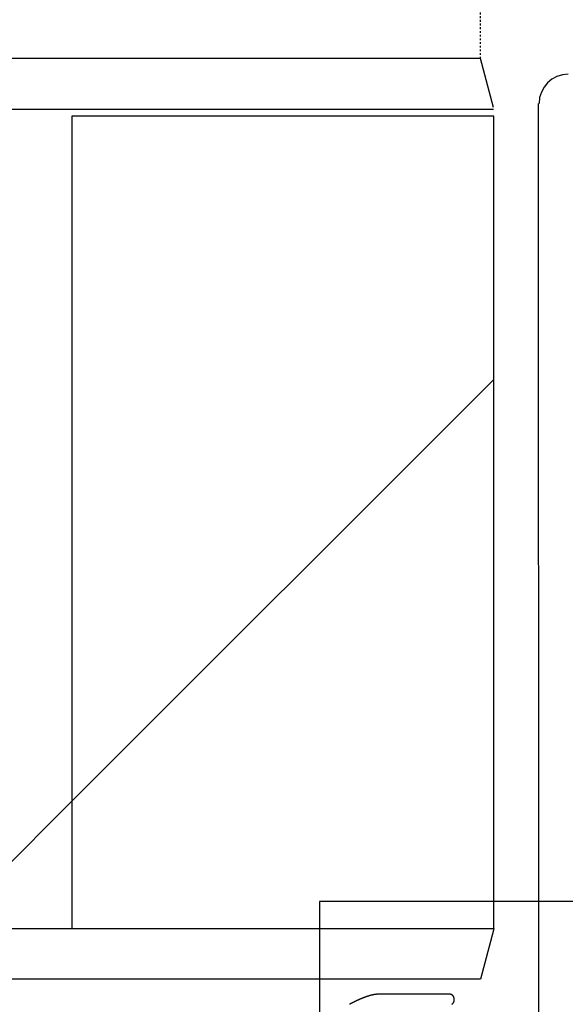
# Model space of a CAD drawing. Header units: millimetres. Extents: x -4577 to 1032787, y -66234 to 201209.
# Tile 160 of 256: x 4352 to 4382, y -8935 to -8882. Entities that reach past the tile are written whole.
import ezdxf

# ---------------------------------------------------------------- set-up
doc = ezdxf.new("R2010")
doc.units = ezdxf.units.MM
doc.linetypes.add('510_5_2OG_ELT_1004$0$11-07-22_DS_2OG$0$AUSGEZOGEN', pattern=[0])
doc.linetypes.add('510_5_2OG_ELT_1004$0$11-07-22_DS_2OG$0$VERDECKT2_S15', pattern=[0.025, 0, -0.025])
doc.layers.add('510_5_2OG_ELT_1004$0$11-07-22_DS_2OG$0$EBENE_1', color=8, linetype='510_5_2OG_ELT_1004$0$11-07-22_DS_2OG$0$AUSGEZOGEN')
doc.layers.add('510_5_2OG_ELT_1004$0$11-07-22_DS_2OG$0$STANDARD', color=8, linetype='510_5_2OG_ELT_1004$0$11-07-22_DS_2OG$0$AUSGEZOGEN')
pattern_1 = [(45, (1895.8, -66891.69), (-70.71068, 70.71068), []), (45, (1860.44, -66856.34), (-70.71068, 70.71068), [])]

# ---------------------------------------------------------------- blocks, each defined once
blk = doc.blocks.new('510_5_2OG_ELT_1004')
at = {"layer": '510_5_2OG_ELT_1004$0$11-07-22_DS_2OG$0$STANDARD', "linetype": 'Continuous'}
h = blk.add_hatch(dxfattribs=at)
h.set_pattern_fill('SCHRAFFUR_8', color=256, scale=1000, style=0, pattern_type=2)
h.set_pattern_definition(pattern_1)
h.paths.add_polyline_path([(4355.293, -8887.051), (3762.402, -8887.051), (3762.402, -8931.179), (4355.293, -8931.179)], flags=0)
h = blk.add_hatch(dxfattribs=at)
h.set_pattern_fill('SCHRAFFUR_8', color=256, scale=1000, style=0, pattern_type=2)
h.set_pattern_definition(pattern_1)
h.paths.add_polyline_path([(4355.293, -8887.051), (4378.199, -8887.051), (4378.199, -8931.179), (4355.293, -8931.179)], flags=0)
h = blk.add_hatch(dxfattribs=at)
h.set_pattern_fill('SCHRAFFUR_8', color=256, scale=1000, style=0, pattern_type=2)
h.set_pattern_definition(pattern_1)
h.paths.add_polyline_path([(4377.472, -8933.928), (4327.124, -8933.928), (4327.124, -8932.875), (4326.199, -8932.875), (4326.199, -8931.475), (4327.124, -8931.475), (4327.124, -8931.179), (4355.293, -8931.179), (4378.199, -8931.185)], flags=0)
at = {"layer": '510_5_2OG_ELT_1004$0$11-07-22_DS_2OG$0$EBENE_1'}
blk.add_line((4380.636, -8946.567), (4380.622, -8886.363), dxfattribs=at)
blk.add_lwpolyline([(4375.913, -8935.298), (4375.915, -8935.297), (4375.917, -8935.297), (4375.918, -8935.296), (4375.92, -8935.295), (4375.921, -8935.294), (4375.922, -8935.293), (4375.924, -8935.292), (4375.925, -8935.292), (4375.926, -8935.291), (4375.928, -8935.29), (4375.929, -8935.289), (4375.93, -8935.289), (4375.931, -8935.288), (4375.933, -8935.287), (4375.934, -8935.286), (4375.935, -8935.286), (4375.936, -8935.285), (4375.937, -8935.284), (4375.938, -8935.284), (4375.939, -8935.283), (4375.94, -8935.282), (4375.941, -8935.282), (4375.942, -8935.281), (4375.944, -8935.28), (4375.945, -8935.279), (4375.946, -8935.278), (4375.947, -8935.278), (4375.948, -8935.277), (4375.949, -8935.276), (4375.95, -8935.275), (4375.951, -8935.274), (4375.952, -8935.273), (4375.953, -8935.272), (4375.954, -8935.271), (4375.955, -8935.27), (4375.956, -8935.269), (4375.957, -8935.269), (4375.958, -8935.268), (4375.959, -8935.267), (4375.96, -8935.266), (4375.961, -8935.264), (4375.962, -8935.263), (4375.964, -8935.262), (4375.965, -8935.261), (4375.968, -8935.258), (4375.969, -8935.257), (4375.971, -8935.255), (4375.971, -8935.254), (4375.972, -8935.253), (4375.973, -8935.252), (4375.974, -8935.251), (4375.975, -8935.25), (4375.976, -8935.249), (4375.977, -8935.248), (4375.978, -8935.247), (4375.979, -8935.246), (4375.981, -8935.244), (4375.982, -8935.243), (4375.983, -8935.242), (4375.984, -8935.24), (4375.985, -8935.239), (4375.986, -8935.237), (4375.988, -8935.236), (4375.989, -8935.234), (4375.99, -8935.233), (4375.991, -8935.231), (4375.992, -8935.23), (4375.993, -8935.228), (4375.994, -8935.227), (4375.995, -8935.226), (4375.996, -8935.224), (4375.997, -8935.223), (4375.997, -8935.222), (4375.998, -8935.221), (4375.999, -8935.219), (4375.999, -8935.218), (4376, -8935.217), (4376.001, -8935.215), (4376.002, -8935.214), (4376.004, -8935.211), (4376.004, -8935.21), (4376.005, -8935.209), (4376.006, -8935.208), (4376.006, -8935.207), (4376.007, -8935.206), (4376.008, -8935.205), (4376.008, -8935.204), (4376.009, -8935.202), (4376.01, -8935.201), (4376.011, -8935.2), (4376.012, -8935.198), (4376.012, -8935.197), (4376.013, -8935.195), (4376.014, -8935.193), (4376.015, -8935.192), (4376.016, -8935.19), (4376.017, -8935.188), (4376.017, -8935.187), (4376.018, -8935.185), (4376.019, -8935.183), (4376.02, -8935.181), (4376.02, -8935.18), (4376.021, -8935.178), (4376.022, -8935.177), (4376.022, -8935.175), (4376.023, -8935.174), (4376.023, -8935.172), (4376.024, -8935.171), (4376.024, -8935.17), (4376.025, -8935.168), (4376.025, -8935.167), (4376.026, -8935.165), (4376.026, -8935.164), (4376.027, -8935.162), (4376.028, -8935.16), (4376.028, -8935.159), (4376.029, -8935.157), (4376.03, -8935.155), (4376.03, -8935.154), (4376.03, -8935.153), (4376.031, -8935.152), (4376.031, -8935.15), (4376.032, -8935.149), (4376.032, -8935.147), (4376.033, -8935.146), (4376.033, -8935.144), (4376.034, -8935.142), (4376.035, -8935.14), (4376.035, -8935.139), (4376.036, -8935.137), (4376.036, -8935.135), (4376.037, -8935.133), (4376.037, -8935.131), (4376.038, -8935.129), (4376.038, -8935.128), (4376.038, -8935.126), (4376.039, -8935.124), (4376.039, -8935.122), (4376.039, -8935.121), (4376.04, -8935.119), (4376.04, -8935.117), (4376.04, -8935.116), (4376.041, -8935.115), (4376.041, -8935.113), (4376.041, -8935.112), (4376.041, -8935.11), (4376.042, -8935.108), (4376.042, -8935.106), (4376.042, -8935.104), (4376.043, -8935.103), (4376.043, -8935.101), (4376.043, -8935.099), (4376.043, -8935.098), (4376.044, -8935.097), (4376.044, -8935.096), (4376.044, -8935.094), (4376.044, -8935.093), (4376.045, -8935.091), (4376.045, -8935.089), (4376.045, -8935.088), (4376.045, -8935.086), (4376.046, -8935.084), (4376.046, -8935.082), (4376.046, -8935.08), (4376.046, -8935.078), (4376.046, -8935.076), (4376.047, -8935.074), (4376.047, -8935.072), (4376.047, -8935.07), (4376.047, -8935.069), (4376.047, -8935.067), (4376.047, -8935.065), (4376.047, -8935.063), (4376.047, -8935.061), (4376.047, -8935.06), (4376.047, -8935.058), (4376.047, -8935.057), (4376.047, -8935.055), (4376.047, -8935.054), (4376.047, -8935.053), (4376.047, -8935.051), (4376.047, -8935.049), (4376.047, -8935.047), (4376.047, -8935.045), (4376.047, -8935.044), (4376.047, -8935.042), (4376.047, -8935.041), (4376.047, -8935.039), (4376.047, -8935.038), (4376.047, -8935.037), (4376.047, -8935.035), (4376.047, -8935.034), (4376.047, -8935.032), (4376.047, -8935.03), (4376.047, -8935.029), (4376.047, -8935.027), (4376.047, -8935.025), (4376.047, -8935.023), (4376.047, -8935.021), (4376.047, -8935.019), (4376.047, -8935.017), (4376.047, -8935.015), (4376.047, -8935.013), (4376.046, -8935.011), (4376.046, -8935.009), (4376.046, -8935.007), (4376.046, -8935.006), (4376.045, -8935.004), (4376.045, -8935.002), (4376.045, -8935), (4376.045, -8934.999), (4376.045, -8934.997), (4376.044, -8934.996), (4376.044, -8934.994), (4376.044, -8934.993), (4376.044, -8934.992), (4376.043, -8934.99), (4376.043, -8934.988), (4376.043, -8934.986), (4376.043, -8934.985), (4376.042, -8934.984), (4376.042, -8934.983), (4376.042, -8934.981), (4376.042, -8934.98), (4376.042, -8934.979), (4376.041, -8934.977), (4376.041, -8934.975), (4376.041, -8934.974), (4376.041, -8934.973), (4376.041, -8934.972), (4376.04, -8934.971), (4376.04, -8934.97), (4376.04, -8934.968), (4376.04, -8934.967), (4376.039, -8934.966), (4376.039, -8934.964), (4376.039, -8934.963), (4376.039, -8934.961), (4376.038, -8934.96), (4376.038, -8934.959), (4376.038, -8934.957), (4376.037, -8934.956), (4376.037, -8934.954), (4376.036, -8934.953), (4376.036, -8934.952), (4376.036, -8934.95), (4376.035, -8934.949), (4376.035, -8934.948), (4376.035, -8934.947), (4376.034, -8934.946), (4376.034, -8934.945), (4376.033, -8934.943), (4376.033, -8934.941), (4376.032, -8934.938), (4376.031, -8934.936), (4376.031, -8934.935), (4376.03, -8934.934), (4376.029, -8934.931), (4376.029, -8934.93), (4376.029, -8934.929), (4376.028, -8934.928), (4376.028, -8934.927), (4376.027, -8934.925), (4376.027, -8934.924), (4376.026, -8934.923), (4376.026, -8934.922), (4376.025, -8934.92), (4376.025, -8934.919), (4376.024, -8934.918), (4376.024, -8934.916), (4376.023, -8934.915), (4376.023, -8934.913), (4376.022, -8934.912), (4376.022, -8934.911), (4376.021, -8934.91), (4376.021, -8934.908), (4376.02, -8934.907), (4376.02, -8934.906), (4376.019, -8934.905), (4376.019, -8934.904), (4376.018, -8934.902), (4376.017, -8934.9), (4376.017, -8934.899), (4376.016, -8934.897), (4376.015, -8934.895), (4376.015, -8934.894), (4376.014, -8934.893), (4376.013, -8934.891), (4376.013, -8934.89), (4376.012, -8934.889), (4376.012, -8934.888), (4376.011, -8934.886), (4376.011, -8934.885), (4376.01, -8934.884), (4376.009, -8934.883), (4376.009, -8934.882), (4376.008, -8934.88), (4376.008, -8934.879), (4376.007, -8934.878), (4376.006, -8934.877), (4376.005, -8934.875), (4376.005, -8934.874), (4376.004, -8934.873), (4376.003, -8934.872), (4376.003, -8934.871), (4376.002, -8934.87), (4376.001, -8934.869), (4376, -8934.868), (4376, -8934.867), (4375.999, -8934.866), (4375.998, -8934.864), (4375.997, -8934.863), (4375.996, -8934.862), (4375.995, -8934.86), (4375.994, -8934.858), (4375.993, -8934.857), (4375.992, -8934.856), (4375.991, -8934.854), (4375.991, -8934.853), (4375.99, -8934.853), (4375.989, -8934.852), (4375.989, -8934.851), (4375.988, -8934.85), (4375.987, -8934.849), (4375.986, -8934.848), (4375.986, -8934.846), (4375.985, -8934.845), (4375.984, -8934.844), (4375.983, -8934.843), (4375.982, -8934.842), (4375.981, -8934.841), (4375.98, -8934.84), (4375.98, -8934.839), (4375.979, -8934.838), (4375.978, -8934.837), (4375.977, -8934.835), (4375.976, -8934.834), (4375.975, -8934.833), (4375.974, -8934.832), (4375.973, -8934.831), (4375.972, -8934.83), (4375.971, -8934.829), (4375.97, -8934.828), (4375.969, -8934.827), (4375.968, -8934.826), (4375.968, -8934.825), (4375.967, -8934.824), (4375.966, -8934.823), (4375.965, -8934.821), (4375.964, -8934.82), (4375.963, -8934.819), (4375.962, -8934.818), (4375.961, -8934.817), (4375.96, -8934.816), (4375.959, -8934.815), (4375.958, -8934.814), (4375.957, -8934.813), (4375.956, -8934.812), (4375.955, -8934.811), (4375.954, -8934.81), (4375.953, -8934.809), (4375.952, -8934.809), (4375.951, -8934.808), (4375.95, -8934.807), (4375.949, -8934.806), (4375.947, -8934.805), (4375.946, -8934.804), (4375.945, -8934.804), (4375.944, -8934.803), (4375.943, -8934.802), (4375.943, -8934.801), (4375.942, -8934.801), (4375.94, -8934.8), (4375.939, -8934.799), (4375.938, -8934.798), (4375.936, -8934.797), (4375.935, -8934.796), (4375.933, -8934.795), (4375.931, -8934.793), (4375.93, -8934.793), (4375.929, -8934.792), (4375.928, -8934.791), (4375.927, -8934.79), (4375.925, -8934.789), (4375.924, -8934.788), (4375.922, -8934.787), (4375.921, -8934.786), (4375.919, -8934.785), (4375.917, -8934.784), (4375.916, -8934.783), (4375.914, -8934.782), (4375.912, -8934.781), (4375.91, -8934.78), (4375.909, -8934.78), (4375.907, -8934.779), (4375.905, -8934.778), (4375.904, -8934.777), (4375.902, -8934.776), (4375.9, -8934.775), (4375.898, -8934.774), (4375.897, -8934.773), (4375.895, -8934.773), (4375.893, -8934.772), (4375.891, -8934.771), (4375.89, -8934.77), (4375.888, -8934.77), (4375.886, -8934.769), (4375.885, -8934.769), (4375.884, -8934.768), (4375.882, -8934.767), (4375.881, -8934.767), (4375.878, -8934.766), (4375.876, -8934.765), (4375.875, -8934.765), (4375.874, -8934.764), (4375.872, -8934.764), (4375.87, -8934.763), (4375.869, -8934.763), (4375.867, -8934.762), (4375.865, -8934.761), (4375.863, -8934.761), (4375.861, -8934.76), (4375.859, -8934.76), (4375.858, -8934.76), (4375.856, -8934.759), (4375.855, -8934.759), (4375.853, -8934.759), (4375.851, -8934.758), (4375.85, -8934.758), (4375.847, -8934.757), (4375.846, -8934.757), (4375.845, -8934.757), (4375.843, -8934.756), (4375.841, -8934.756), (4375.84, -8934.756), (4375.839, -8934.755), (4375.838, -8934.755), (4375.837, -8934.755), (4375.836, -8934.755), (4375.834, -8934.755), (4375.833, -8934.754), (4375.832, -8934.754), (4375.831, -8934.754), (4375.829, -8934.754), (4375.828, -8934.754), (4375.827, -8934.753), (4375.825, -8934.753), (4375.824, -8934.753), (4375.823, -8934.753), (4375.822, -8934.753), (4375.82, -8934.753), (4375.819, -8934.753), (4375.818, -8934.753), (4375.817, -8934.753), (4375.816, -8934.753), (4375.815, -8934.752), (4375.813, -8934.752), (4375.811, -8934.752), (4375.809, -8934.752), (4375.808, -8934.752), (4375.806, -8934.752), (4375.805, -8934.752), (4375.804, -8934.752), (4375.803, -8934.752), (4375.801, -8934.752), (4375.8, -8934.752), (4375.798, -8934.752), (4375.797, -8934.752), (4375.796, -8934.752), (4375.794, -8934.752), (4375.793, -8934.752), (4375.792, -8934.752), (4375.791, -8934.752), (4375.789, -8934.752), (4375.787, -8934.752), (4375.786, -8934.752), (4375.784, -8934.752), (4375.783, -8934.752), (4375.781, -8934.752), (4375.779, -8934.752), (4375.777, -8934.752), (4375.775, -8934.752), (4375.774, -8934.752), (4375.772, -8934.752), (4375.77, -8934.752), (4375.768, -8934.752), (4375.766, -8934.752), (4375.765, -8934.752), (4375.763, -8934.752), (4375.761, -8934.752), (4375.759, -8934.752), (4375.758, -8934.752), (4375.756, -8934.752), (4375.755, -8934.752), (4375.753, -8934.752), (4375.752, -8934.752), (4375.75, -8934.752), (4375.749, -8934.752), (4375.748, -8934.752), (4375.746, -8934.752), (4375.744, -8934.752), (4375.743, -8934.752), (4375.742, -8934.752), (4375.74, -8934.752), (4375.738, -8934.752), (4375.737, -8934.752), (4375.735, -8934.752), (4375.734, -8934.752), (4375.731, -8934.752), (4375.73, -8934.752), (4375.729, -8934.752), (4375.728, -8934.752), (4375.726, -8934.752), (4375.725, -8934.752), (4375.723, -8934.752), (4375.72, -8934.752), (4375.719, -8934.752), (4375.718, -8934.752), (4375.717, -8934.752), (4375.716, -8934.752), (4375.715, -8934.752), (4375.713, -8934.752), (4375.712, -8934.752), (4375.711, -8934.752), (4375.71, -8934.752), (4375.709, -8934.752), (4375.707, -8934.752), (4375.706, -8934.752), (4375.705, -8934.752), (4375.703, -8934.752), (4375.702, -8934.752), (4375.701, -8934.752), (4375.699, -8934.752), (4375.698, -8934.752), (4375.697, -8934.752), (4375.695, -8934.752), (4375.694, -8934.752), (4375.693, -8934.752), (4375.691, -8934.752), (4375.69, -8934.752), (4375.688, -8934.752), (4375.687, -8934.752), (4375.686, -8934.752), (4375.684, -8934.752), (4375.683, -8934.752), (4375.682, -8934.752), (4375.68, -8934.752), (4375.679, -8934.752), (4375.678, -8934.752), (4375.676, -8934.752), (4375.675, -8934.752), (4375.674, -8934.752), (4375.672, -8934.752), (4375.671, -8934.752), (4375.67, -8934.752), (4375.669, -8934.752), (4375.667, -8934.752), (4375.666, -8934.752), (4375.665, -8934.752), (4375.664, -8934.752), (4375.663, -8934.752), (4375.662, -8934.752), (4375.661, -8934.752), (4375.659, -8934.752), (4375.657, -8934.752), (4375.655, -8934.752), (4375.654, -8934.752), (4375.652, -8934.752), (4375.651, -8934.752), (4375.649, -8934.752), (4375.647, -8934.752), (4375.645, -8934.752), (4375.643, -8934.752), (4375.641, -8934.752), (4375.64, -8934.752), (4375.638, -8934.752), (4375.637, -8934.752), (4375.636, -8934.752), (4375.635, -8934.752), (4375.633, -8934.752), (4375.631, -8934.752), (4375.63, -8934.752), (4375.629, -8934.752), (4375.627, -8934.752), (4375.626, -8934.752), (4375.625, -8934.752), (4375.623, -8934.752), (4375.622, -8934.752), (4375.62, -8934.752), (4375.618, -8934.752), (4375.615, -8934.752), (4375.613, -8934.752), (4375.61, -8934.752), (4375.606, -8934.752), (4375.603, -8934.752), (4375.599, -8934.752), (4375.595, -8934.752), (4375.59, -8934.752), (4375.585, -8934.751), (4375.58, -8934.751), (4375.574, -8934.751), (4375.568, -8934.751), (4375.561, -8934.751), (4375.554, -8934.751), (4375.546, -8934.751), (4375.538, -8934.751), (4375.529, -8934.751), (4375.52, -8934.751), (4375.509, -8934.751), (4375.499, -8934.751), (4375.487, -8934.751), (4375.475, -8934.751), (4375.463, -8934.751), (4375.45, -8934.751), (4375.436, -8934.751), (4375.422, -8934.751), (4375.407, -8934.751), (4375.392, -8934.751), (4375.377, -8934.751), (4375.361, -8934.751), (4375.345, -8934.751), (4375.329, -8934.751), (4375.312, -8934.751), (4375.296, -8934.751), (4375.279, -8934.751), (4375.262, -8934.751), (4375.245, -8934.751), (4375.229, -8934.751), (4375.212, -8934.751), (4375.195, -8934.751), (4375.179, -8934.751), (4375.163, -8934.75), (4375.146, -8934.75), (4375.131, -8934.75), (4375.115, -8934.75), (4375.1, -8934.75), (4375.086, -8934.75), (4375.071, -8934.75), (4375.058, -8934.75), (4375.044, -8934.75), (4375.032, -8934.75), (4375.02, -8934.75), (4375.008, -8934.75), (4374.998, -8934.75), (4374.987, -8934.75), (4374.978, -8934.75), (4374.968, -8934.75), (4374.96, -8934.75), (4374.951, -8934.75), (4374.944, -8934.75), (4374.936, -8934.75), (4374.929, -8934.75), (4374.923, -8934.75), (4374.916, -8934.75), (4374.911, -8934.75), (4374.905, -8934.75), (4374.9, -8934.75), (4374.895, -8934.75), (4374.89, -8934.75), (4374.886, -8934.75), (4374.882, -8934.75), (4374.878, -8934.75), (4374.874, -8934.75), (4374.87, -8934.75), (4374.867, -8934.75), (4374.864, -8934.75), (4374.86, -8934.75), (4374.857, -8934.75), (4374.854, -8934.75), (4374.851, -8934.75), (4374.848, -8934.75), (4374.845, -8934.75), (4374.842, -8934.75), (4374.839, -8934.75), (4374.836, -8934.75), (4374.832, -8934.75), (4374.829, -8934.75), (4374.826, -8934.75), (4374.822, -8934.75), (4374.819, -8934.75), (4374.815, -8934.75), (4374.811, -8934.75), (4374.807, -8934.75), (4374.803, -8934.75), (4374.799, -8934.75), (4374.795, -8934.75), (4374.79, -8934.75), (4374.785, -8934.75), (4374.78, -8934.75), (4374.774, -8934.75), (4374.769, -8934.75), (4374.763, -8934.75), (4374.757, -8934.749), (4374.75, -8934.749), (4374.743, -8934.749), (4374.736, -8934.749), (4374.728, -8934.749), (4374.72, -8934.749), (4374.712, -8934.749), (4374.703, -8934.749), (4374.694, -8934.749), (4374.685, -8934.749), (4374.675, -8934.749), (4374.665, -8934.749), (4374.654, -8934.749), (4374.643, -8934.749), (4374.632, -8934.749), (4374.62, -8934.749), (4374.608, -8934.749), (4374.596, -8934.749), (4374.583, -8934.749), (4374.57, -8934.749), (4374.557, -8934.749), (4374.544, -8934.749), (4374.53, -8934.749), (4374.516, -8934.749), (4374.502, -8934.749), (4374.488, -8934.749), (4374.473, -8934.749), (4374.459, -8934.749), (4374.444, -8934.749), (4374.429, -8934.749), (4374.414, -8934.749), (4374.399, -8934.749), (4374.384, -8934.749), (4374.369, -8934.749), (4374.353, -8934.749), (4374.338, -8934.749), (4374.322, -8934.749), (4374.307, -8934.749), (4374.291, -8934.749), (4374.276, -8934.749), (4374.26, -8934.749), (4374.245, -8934.748), (4374.229, -8934.748), (4374.214, -8934.748), (4374.199, -8934.748), (4374.184, -8934.748), (4374.168, -8934.748), (4374.154, -8934.748), (4374.139, -8934.748), (4374.124, -8934.748), (4374.11, -8934.748), (4374.096, -8934.748), (4374.082, -8934.748), (4374.068, -8934.748), (4374.054, -8934.748), (4374.041, -8934.748), (4374.028, -8934.748), (4374.015, -8934.748), (4374.003, -8934.748), (4373.991, -8934.748), (4373.979, -8934.748), (4373.968, -8934.748), (4373.957, -8934.748), (4373.946, -8934.748), (4373.936, -8934.748), (4373.927, -8934.748), (4373.917, -8934.748), (4373.909, -8934.748), (4373.9, -8934.748), (4373.893, -8934.748), (4373.885, -8934.748), (4373.878, -8934.748), (4373.872, -8934.748), (4373.866, -8934.748), (4373.86, -8934.748), (4373.855, -8934.748), (4373.851, -8934.748), (4373.846, -8934.748), (4373.842, -8934.748), (4373.838, -8934.748), (4373.835, -8934.748), (4373.832, -8934.748), (4373.829, -8934.748), (4373.826, -8934.748), (4373.824, -8934.748), (4373.822, -8934.748), (4373.82, -8934.748), (4373.819, -8934.748), (4373.817, -8934.748), (4373.816, -8934.748), (4373.815, -8934.748), (4373.813, -8934.748), (4373.811, -8934.748), (4373.81, -8934.748), (4373.809, -8934.748), (4373.808, -8934.748), (4373.806, -8934.748), (4373.805, -8934.748), (4373.803, -8934.748), (4373.802, -8934.748), (4373.8, -8934.748), (4373.799, -8934.748), (4373.797, -8934.748), (4373.796, -8934.748), (4373.794, -8934.748), (4373.792, -8934.748), (4373.789, -8934.748), (4373.787, -8934.748), (4373.784, -8934.748), (4373.78, -8934.748), (4373.777, -8934.748), (4373.773, -8934.748), (4373.769, -8934.748), (4373.765, -8934.748), (4373.76, -8934.748), (4373.755, -8934.748), (4373.749, -8934.748), (4373.743, -8934.748), (4373.737, -8934.748), (4373.73, -8934.748), (4373.723, -8934.748), (4373.715, -8934.748), (4373.707, -8934.748), (4373.698, -8934.748), (4373.689, -8934.748), (4373.68, -8934.748), (4373.67, -8934.748), (4373.66, -8934.748), (4373.649, -8934.748), (4373.639, -8934.748), (4373.627, -8934.748), (4373.616, -8934.748), (4373.604, -8934.748), (4373.592, -8934.748), (4373.58, -8934.748), (4373.567, -8934.748), (4373.554, -8934.748), (4373.541, -8934.748), (4373.528, -8934.748), (4373.515, -8934.748), (4373.501, -8934.748), (4373.488, -8934.748), (4373.474, -8934.748), (4373.46, -8934.748), (4373.446, -8934.748), (4373.432, -8934.748), (4373.417, -8934.748), (4373.403, -8934.748), (4373.389, -8934.748), (4373.374, -8934.748), (4373.36, -8934.748), (4373.346, -8934.748), (4373.331, -8934.748), (4373.317, -8934.748), (4373.303, -8934.748), (4373.288, -8934.748), (4373.274, -8934.748), (4373.26, -8934.748), (4373.246, -8934.748), (4373.232, -8934.748), (4373.218, -8934.748), (4373.204, -8934.748), (4373.191, -8934.748), (4373.177, -8934.748), (4373.164, -8934.748), (4373.151, -8934.748), (4373.138, -8934.748), (4373.126, -8934.748), (4373.113, -8934.749), (4373.101, -8934.749), (4373.089, -8934.749), (4373.077, -8934.749), (4373.066, -8934.749), (4373.054, -8934.749), (4373.044, -8934.749), (4373.033, -8934.749), (4373.023, -8934.749), (4373.013, -8934.749), (4373.003, -8934.749), (4372.994, -8934.749), (4372.985, -8934.749), (4372.976, -8934.749), (4372.968, -8934.749), (4372.96, -8934.749), (4372.953, -8934.749), (4372.946, -8934.749), (4372.939, -8934.749), (4372.932, -8934.749), (4372.926, -8934.749), (4372.92, -8934.749), (4372.914, -8934.749), (4372.909, -8934.749), (4372.904, -8934.749), (4372.899, -8934.749), (4372.894, -8934.749), (4372.89, -8934.749), (4372.885, -8934.749), (4372.881, -8934.749), (4372.877, -8934.749), (4372.873, -8934.749), (4372.869, -8934.749), (4372.866, -8934.749), (4372.862, -8934.749), (4372.859, -8934.749), (4372.855, -8934.749), (4372.852, -8934.749), (4372.849, -8934.749), (4372.846, -8934.749), (4372.843, -8934.749), (4372.84, -8934.749), (4372.837, -8934.749), (4372.834, -8934.749), (4372.831, -8934.749), (4372.828, -8934.749), (4372.825, -8934.749), (4372.821, -8934.749), (4372.818, -8934.749), (4372.815, -8934.749), (4372.812, -8934.749), (4372.809, -8934.749), (4372.805, -8934.749), (4372.802, -8934.749), (4372.799, -8934.749), (4372.795, -8934.749), (4372.791, -8934.749), (4372.788, -8934.749), (4372.784, -8934.749), (4372.78, -8934.749), (4372.776, -8934.749), (4372.772, -8934.749), (4372.768, -8934.749), (4372.764, -8934.749), (4372.759, -8934.749), (4372.755, -8934.749), (4372.75, -8934.749), (4372.745, -8934.749), (4372.74, -8934.749), (4372.735, -8934.749), (4372.73, -8934.749), (4372.725, -8934.749), (4372.719, -8934.749), (4372.713, -8934.749), (4372.707, -8934.749), (4372.701, -8934.749), (4372.695, -8934.749), (4372.689, -8934.749), (4372.682, -8934.749), (4372.675, -8934.749), (4372.669, -8934.749), (4372.662, -8934.749), (4372.655, -8934.749), (4372.647, -8934.749), (4372.64, -8934.75), (4372.633, -8934.75), (4372.625, -8934.75), (4372.618, -8934.75), (4372.61, -8934.75), (4372.602, -8934.75), (4372.594, -8934.75), (4372.586, -8934.75), (4372.578, -8934.75), (4372.57, -8934.75), (4372.562, -8934.75), (4372.554, -8934.75), (4372.546, -8934.75), (4372.538, -8934.75), (4372.529, -8934.75), (4372.521, -8934.75), (4372.513, -8934.75), (4372.505, -8934.75), (4372.496, -8934.75), (4372.488, -8934.75), (4372.48, -8934.75), (4372.471, -8934.75), (4372.463, -8934.75), (4372.455, -8934.75), (4372.447, -8934.75), (4372.439, -8934.75), (4372.43, -8934.75), (4372.422, -8934.75), (4372.414, -8934.75), (4372.406, -8934.75), (4372.398, -8934.75), (4372.39, -8934.75), (4372.383, -8934.75), (4372.375, -8934.75), (4372.367, -8934.75), (4372.36, -8934.75), (4372.352, -8934.75), (4372.345, -8934.75), (4372.337, -8934.75), (4372.33, -8934.75), (4372.323, -8934.751), (4372.316, -8934.751), (4372.309, -8934.751), (4372.303, -8934.751), (4372.296, -8934.751), (4372.29, -8934.751), (4372.283, -8934.751), (4372.277, -8934.751), (4372.271, -8934.751), (4372.265, -8934.751), (4372.259, -8934.751), (4372.254, -8934.751), (4372.249, -8934.751), (4372.243, -8934.751), (4372.238, -8934.751), (4372.233, -8934.751), (4372.228, -8934.751), (4372.223, -8934.751), (4372.219, -8934.751), (4372.214, -8934.751), (4372.21, -8934.751), (4372.205, -8934.751), (4372.201, -8934.751), (4372.197, -8934.751), (4372.193, -8934.751), (4372.189, -8934.751), (4372.185, -8934.751), (4372.181, -8934.751), (4372.177, -8934.751), (4372.173, -8934.751), (4372.17, -8934.751), (4372.166, -8934.751), (4372.162, -8934.751), (4372.158, -8934.751), (4372.155, -8934.751), (4372.151, -8934.751), (4372.148, -8934.751), (4372.144, -8934.751), (4372.141, -8934.751), (4372.137, -8934.751), (4372.133, -8934.751), (4372.13, -8934.751), (4372.126, -8934.751), (4372.123, -8934.751), (4372.119, -8934.751), (4372.116, -8934.751), (4372.112, -8934.751), (4372.109, -8934.751), (4372.105, -8934.751), (4372.102, -8934.751), (4372.099, -8934.751), (4372.095, -8934.751), (4372.092, -8934.751), (4372.089, -8934.751), (4372.085, -8934.751), (4372.082, -8934.751), (4372.079, -8934.751), (4372.076, -8934.751), (4372.073, -8934.751), (4372.07, -8934.751), (4372.067, -8934.752), (4372.064, -8934.752), (4372.061, -8934.752), (4372.059, -8934.752), (4372.056, -8934.752), (4372.053, -8934.752), (4372.051, -8934.752), (4372.048, -8934.752), (4372.046, -8934.752), (4372.043, -8934.752), (4372.041, -8934.752), (4372.039, -8934.752), (4372.037, -8934.752), (4372.035, -8934.752), (4372.033, -8934.752), (4372.031, -8934.752), (4372.029, -8934.752), (4372.027, -8934.752), (4372.026, -8934.752), (4372.024, -8934.752), (4372.022, -8934.752), (4372.021, -8934.752), (4372.019, -8934.752), (4372.018, -8934.752), (4372.016, -8934.752), (4372.015, -8934.752), (4372.013, -8934.752), (4372.012, -8934.752), (4372.011, -8934.752), (4372.009, -8934.752), (4372.008, -8934.752), (4372.007, -8934.752), (4372.006, -8934.752), (4372.004, -8934.752), (4372.003, -8934.752), (4372.002, -8934.752), (4372.001, -8934.752), (4371.999, -8934.752), (4371.998, -8934.752), (4371.997, -8934.752), (4371.996, -8934.752), (4371.995, -8934.752), (4371.994, -8934.752), (4371.992, -8934.752), (4371.991, -8934.752), (4371.99, -8934.752), (4371.989, -8934.752), (4371.988, -8934.752), (4371.987, -8934.752), (4371.986, -8934.752), (4371.984, -8934.752), (4371.983, -8934.752), (4371.982, -8934.752), (4371.981, -8934.752), (4371.98, -8934.752), (4371.978, -8934.752), (4371.976, -8934.752), (4371.974, -8934.752), (4371.973, -8934.752), (4371.971, -8934.752), (4371.97, -8934.752), (4371.969, -8934.752), (4371.966, -8934.752), (4371.965, -8934.752), (4371.963, -8934.752), (4371.96, -8934.752), (4371.959, -8934.752), (4371.957, -8934.752), (4371.956, -8934.752), (4371.954, -8934.752), (4371.953, -8934.752), (4371.951, -8934.752), (4371.95, -8934.752), (4371.948, -8934.752), (4371.946, -8934.752), (4371.943, -8934.752), (4371.942, -8934.752), (4371.941, -8934.752), (4371.94, -8934.752), (4371.939, -8934.752), (4371.938, -8934.752), (4371.937, -8934.752), (4371.936, -8934.752), (4371.935, -8934.752), (4371.934, -8934.752), (4371.933, -8934.752), (4371.932, -8934.752), (4371.931, -8934.752), (4371.929, -8934.752), (4371.928, -8934.752), (4371.927, -8934.752), (4371.926, -8934.752), (4371.925, -8934.752), (4371.924, -8934.752), (4371.923, -8934.752), (4371.921, -8934.752), (4371.92, -8934.752), (4371.919, -8934.752), (4371.918, -8934.752), (4371.917, -8934.752), (4371.916, -8934.752), (4371.915, -8934.752), (4371.914, -8934.752), (4371.912, -8934.752), (4371.911, -8934.752), (4371.91, -8934.752), (4371.909, -8934.752), (4371.908, -8934.752), (4371.907, -8934.752), (4371.906, -8934.752), (4371.904, -8934.752), (4371.903, -8934.752), (4371.902, -8934.752), (4371.901, -8934.752), (4371.9, -8934.752), (4371.899, -8934.752), (4371.898, -8934.752), (4371.897, -8934.752), (4371.895, -8934.752), (4371.894, -8934.753), (4371.893, -8934.753), (4371.892, -8934.753), (4371.891, -8934.753), (4371.89, -8934.753), (4371.889, -8934.753), (4371.887, -8934.753), (4371.886, -8934.753), (4371.885, -8934.753), (4371.884, -8934.753), (4371.883, -8934.753), (4371.882, -8934.753), (4371.881, -8934.753), (4371.88, -8934.753), (4371.878, -8934.753), (4371.877, -8934.753), (4371.876, -8934.753), (4371.875, -8934.753), (4371.874, -8934.753), (4371.873, -8934.753), (4371.872, -8934.753), (4371.871, -8934.753), (4371.869, -8934.753), (4371.868, -8934.753), (4371.867, -8934.753), (4371.866, -8934.753), (4371.865, -8934.753), (4371.864, -8934.753), (4371.863, -8934.754), (4371.861, -8934.754), (4371.86, -8934.754), (4371.859, -8934.754), (4371.858, -8934.754), (4371.857, -8934.754), (4371.856, -8934.754), (4371.855, -8934.754), (4371.854, -8934.754), (4371.852, -8934.754), (4371.851, -8934.754), (4371.85, -8934.754), (4371.849, -8934.754), (4371.848, -8934.754), (4371.847, -8934.754), (4371.846, -8934.755), (4371.845, -8934.755), (4371.844, -8934.755), (4371.842, -8934.755), (4371.84, -8934.755), (4371.838, -8934.755), (4371.837, -8934.755), (4371.835, -8934.755), (4371.834, -8934.756), (4371.832, -8934.756), (4371.831, -8934.756), (4371.829, -8934.756), (4371.828, -8934.756), (4371.826, -8934.756), (4371.824, -8934.756), (4371.823, -8934.757), (4371.821, -8934.757), (4371.819, -8934.757), (4371.818, -8934.757), (4371.817, -8934.757), (4371.815, -8934.757), (4371.814, -8934.757), (4371.812, -8934.758), (4371.81, -8934.758), (4371.807, -8934.758), (4371.806, -8934.758), (4371.805, -8934.758), (4371.804, -8934.758), (4371.803, -8934.758), (4371.802, -8934.758), (4371.801, -8934.759), (4371.8, -8934.759), (4371.799, -8934.759), (4371.798, -8934.759), (4371.797, -8934.759), (4371.796, -8934.759), (4371.795, -8934.759), (4371.793, -8934.759), (4371.792, -8934.76), (4371.791, -8934.76), (4371.79, -8934.76), (4371.789, -8934.76), (4371.788, -8934.76), (4371.787, -8934.76), (4371.786, -8934.76), (4371.784, -8934.76), (4371.783, -8934.761), (4371.782, -8934.761), (4371.781, -8934.761), (4371.78, -8934.761), (4371.779, -8934.761), (4371.778, -8934.761), (4371.777, -8934.761), (4371.776, -8934.762), (4371.775, -8934.762), (4371.774, -8934.762), (4371.773, -8934.762), (4371.771, -8934.762), (4371.769, -8934.763), (4371.767, -8934.763), (4371.765, -8934.763), (4371.764, -8934.763), (4371.762, -8934.763), (4371.76, -8934.764), (4371.759, -8934.764), (4371.758, -8934.764), (4371.757, -8934.764), (4371.755, -8934.764), (4371.753, -8934.765), (4371.752, -8934.765), (4371.75, -8934.765), (4371.749, -8934.765), (4371.747, -8934.766), (4371.746, -8934.766), (4371.744, -8934.766), (4371.742, -8934.766), (4371.741, -8934.766), (4371.74, -8934.767), (4371.738, -8934.767), (4371.737, -8934.767), (4371.736, -8934.767), (4371.734, -8934.767), (4371.731, -8934.768), (4371.73, -8934.768), (4371.729, -8934.768), (4371.728, -8934.768), (4371.727, -8934.768), (4371.726, -8934.769), (4371.724, -8934.769), (4371.723, -8934.769), (4371.722, -8934.769), (4371.72, -8934.769), (4371.719, -8934.77), (4371.717, -8934.77), (4371.716, -8934.77), (4371.714, -8934.77), (4371.713, -8934.77), (4371.711, -8934.771), (4371.71, -8934.771), (4371.708, -8934.771), (4371.706, -8934.771), (4371.705, -8934.772), (4371.703, -8934.772), (4371.701, -8934.772), (4371.7, -8934.772), (4371.698, -8934.773), (4371.696, -8934.773), (4371.694, -8934.773), (4371.693, -8934.774), (4371.691, -8934.774), (4371.689, -8934.774), (4371.687, -8934.775), (4371.685, -8934.775), (4371.684, -8934.775), (4371.682, -8934.775), (4371.68, -8934.776), (4371.678, -8934.776), (4371.676, -8934.776), (4371.675, -8934.777), (4371.673, -8934.777), (4371.671, -8934.778), (4371.669, -8934.778), (4371.667, -8934.778), (4371.666, -8934.779), (4371.664, -8934.779), (4371.662, -8934.779), (4371.661, -8934.78), (4371.659, -8934.78), (4371.657, -8934.78), (4371.656, -8934.781), (4371.654, -8934.781), (4371.652, -8934.781), (4371.651, -8934.782), (4371.649, -8934.782), (4371.648, -8934.782), (4371.646, -8934.783), (4371.645, -8934.783), (4371.644, -8934.783), (4371.642, -8934.784), (4371.641, -8934.784), (4371.64, -8934.784), (4371.638, -8934.785), (4371.637, -8934.785), (4371.636, -8934.785), (4371.635, -8934.785), (4371.634, -8934.786), (4371.633, -8934.786), (4371.631, -8934.786), (4371.629, -8934.787), (4371.627, -8934.787), (4371.626, -8934.787), (4371.625, -8934.788), (4371.623, -8934.788), (4371.622, -8934.788), (4371.62, -8934.789), (4371.619, -8934.789), (4371.617, -8934.789), (4371.615, -8934.79), (4371.614, -8934.79), (4371.612, -8934.79), (4371.611, -8934.791), (4371.61, -8934.791), (4371.608, -8934.791), (4371.607, -8934.792), (4371.605, -8934.792), (4371.604, -8934.792), (4371.603, -8934.793), (4371.601, -8934.793), (4371.6, -8934.793), (4371.599, -8934.793), (4371.598, -8934.794), (4371.597, -8934.794), (4371.595, -8934.794), (4371.594, -8934.795), (4371.592, -8934.795), (4371.591, -8934.795), (4371.589, -8934.796), (4371.587, -8934.796), (4371.586, -8934.796), (4371.584, -8934.797), (4371.582, -8934.797), (4371.58, -8934.798), (4371.578, -8934.798), (4371.576, -8934.799), (4371.574, -8934.799), (4371.572, -8934.8), (4371.569, -8934.8), (4371.567, -8934.801), (4371.565, -8934.801), (4371.563, -8934.802), (4371.56, -8934.802), (4371.558, -8934.803), (4371.556, -8934.803), (4371.553, -8934.804), (4371.551, -8934.805), (4371.548, -8934.805), (4371.546, -8934.806), (4371.543, -8934.806), (4371.541, -8934.807), (4371.538, -8934.808), (4371.536, -8934.808), (4371.533, -8934.809), (4371.531, -8934.81), (4371.528, -8934.81), (4371.525, -8934.811), (4371.523, -8934.812), (4371.52, -8934.812), (4371.518, -8934.813), (4371.515, -8934.814), (4371.513, -8934.814), (4371.51, -8934.815), (4371.508, -8934.816), (4371.505, -8934.816), (4371.503, -8934.817), (4371.501, -8934.818), (4371.498, -8934.818), (4371.496, -8934.819), (4371.494, -8934.82), (4371.491, -8934.82), (4371.489, -8934.821), (4371.487, -8934.822), (4371.485, -8934.822), (4371.483, -8934.823), (4371.481, -8934.823), (4371.479, -8934.824), (4371.477, -8934.824), (4371.475, -8934.825), (4371.473, -8934.826), (4371.472, -8934.826), (4371.47, -8934.827), (4371.468, -8934.827), (4371.467, -8934.827), (4371.466, -8934.828), (4371.464, -8934.828), (4371.463, -8934.829), (4371.462, -8934.829), (4371.461, -8934.829), (4371.46, -8934.83), (4371.458, -8934.83), (4371.456, -8934.831), (4371.455, -8934.831), (4371.453, -8934.831), (4371.452, -8934.832), (4371.449, -8934.833), (4371.447, -8934.833), (4371.445, -8934.834), (4371.444, -8934.834), (4371.443, -8934.835), (4371.441, -8934.835), (4371.44, -8934.835), (4371.439, -8934.836), (4371.438, -8934.836), (4371.436, -8934.836), (4371.435, -8934.837), (4371.434, -8934.837), (4371.433, -8934.838), (4371.431, -8934.838), (4371.43, -8934.838), (4371.428, -8934.839), (4371.426, -8934.839), (4371.424, -8934.84), (4371.423, -8934.841), (4371.421, -8934.841), (4371.419, -8934.842), (4371.417, -8934.842), (4371.414, -8934.843), (4371.412, -8934.844), (4371.41, -8934.844), (4371.408, -8934.845), (4371.405, -8934.846), (4371.403, -8934.846), (4371.401, -8934.847), (4371.398, -8934.848), (4371.396, -8934.849), (4371.393, -8934.849), (4371.391, -8934.85), (4371.388, -8934.851), (4371.385, -8934.852), (4371.383, -8934.853), (4371.38, -8934.853), (4371.377, -8934.854), (4371.375, -8934.855), (4371.372, -8934.856), (4371.369, -8934.857), (4371.367, -8934.858), (4371.364, -8934.859), (4371.361, -8934.859), (4371.358, -8934.86), (4371.356, -8934.861), (4371.353, -8934.862), (4371.35, -8934.863), (4371.348, -8934.864), (4371.345, -8934.865), (4371.342, -8934.866), (4371.34, -8934.866), (4371.337, -8934.867), (4371.335, -8934.868), (4371.332, -8934.869), (4371.33, -8934.87), (4371.327, -8934.871), (4371.325, -8934.872), (4371.322, -8934.872), (4371.32, -8934.873), (4371.318, -8934.874), (4371.316, -8934.875), (4371.314, -8934.875), (4371.311, -8934.876), (4371.309, -8934.877), (4371.307, -8934.878), (4371.306, -8934.878), (4371.304, -8934.879), (4371.302, -8934.879), (4371.3, -8934.88), (4371.299, -8934.881), (4371.297, -8934.881), (4371.296, -8934.882), (4371.294, -8934.882), (4371.293, -8934.883), (4371.292, -8934.883), (4371.291, -8934.883), (4371.29, -8934.884), (4371.288, -8934.884), (4371.286, -8934.885), (4371.285, -8934.885), (4371.283, -8934.886), (4371.281, -8934.887), (4371.28, -8934.887), (4371.278, -8934.888), (4371.277, -8934.888), (4371.276, -8934.889), (4371.274, -8934.889), (4371.273, -8934.89), (4371.271, -8934.89), (4371.27, -8934.891), (4371.269, -8934.891), (4371.268, -8934.891), (4371.267, -8934.892), (4371.266, -8934.892), (4371.264, -8934.893), (4371.263, -8934.893), (4371.261, -8934.894), (4371.26, -8934.894), (4371.258, -8934.895), (4371.256, -8934.895), (4371.254, -8934.896), (4371.252, -8934.897), (4371.25, -8934.898), (4371.248, -8934.898), (4371.246, -8934.899), (4371.244, -8934.9), (4371.242, -8934.901), (4371.239, -8934.901), (4371.237, -8934.902), (4371.234, -8934.903), (4371.232, -8934.904), (4371.229, -8934.905), (4371.227, -8934.906), (4371.224, -8934.907), (4371.221, -8934.908), (4371.219, -8934.909), (4371.216, -8934.91), (4371.213, -8934.911), (4371.21, -8934.912), (4371.208, -8934.913), (4371.205, -8934.914), (4371.202, -8934.915), (4371.199, -8934.916), (4371.196, -8934.917), (4371.193, -8934.918), (4371.19, -8934.919), (4371.188, -8934.92), (4371.185, -8934.921), (4371.182, -8934.922), (4371.179, -8934.924), (4371.176, -8934.925), (4371.173, -8934.926), (4371.171, -8934.927), (4371.168, -8934.928), (4371.165, -8934.929), (4371.162, -8934.93), (4371.16, -8934.931), (4371.157, -8934.932), (4371.154, -8934.933), (4371.152, -8934.934), (4371.149, -8934.935), (4371.147, -8934.936), (4371.144, -8934.937), (4371.142, -8934.938), (4371.14, -8934.939), (4371.137, -8934.94), (4371.135, -8934.94), (4371.133, -8934.941), (4371.131, -8934.942), (4371.129, -8934.943), (4371.127, -8934.944), (4371.125, -8934.944), (4371.124, -8934.945), (4371.122, -8934.946), (4371.12, -8934.946), (4371.119, -8934.947), (4371.117, -8934.948), (4371.116, -8934.948), (4371.115, -8934.949), (4371.114, -8934.949), (4371.112, -8934.95), (4371.111, -8934.95), (4371.11, -8934.951), (4371.108, -8934.951), (4371.107, -8934.952), (4371.105, -8934.953), (4371.103, -8934.953), (4371.101, -8934.954), (4371.1, -8934.954), (4371.099, -8934.955), (4371.098, -8934.955), (4371.096, -8934.956), (4371.094, -8934.957), (4371.093, -8934.957), (4371.092, -8934.958), (4371.09, -8934.958), (4371.089, -8934.959), (4371.088, -8934.959), (4371.087, -8934.96), (4371.085, -8934.96), (4371.083, -8934.961), (4371.082, -8934.962), (4371.08, -8934.962), (4371.078, -8934.963), (4371.076, -8934.964), (4371.074, -8934.965), (4371.072, -8934.966), (4371.07, -8934.967), (4371.067, -8934.967), (4371.065, -8934.968), (4371.063, -8934.969), (4371.06, -8934.97), (4371.058, -8934.971), (4371.055, -8934.972), (4371.053, -8934.973), (4371.05, -8934.975), (4371.047, -8934.976), (4371.044, -8934.977), (4371.042, -8934.978), (4371.039, -8934.979), (4371.036, -8934.98), (4371.033, -8934.981), (4371.03, -8934.983), (4371.027, -8934.984), (4371.024, -8934.985), (4371.021, -8934.986), (4371.018, -8934.987), (4371.015, -8934.989), (4371.012, -8934.99), (4371.009, -8934.991), (4371.006, -8934.992), (4371.003, -8934.994), (4371, -8934.995), (4370.997, -8934.996), (4370.994, -8934.997), (4370.991, -8934.999), (4370.989, -8935), (4370.986, -8935.001), (4370.983, -8935.002), (4370.98, -8935.004), (4370.977, -8935.005), (4370.974, -8935.006), (4370.972, -8935.007), (4370.969, -8935.008), (4370.966, -8935.009), (4370.964, -8935.011), (4370.961, -8935.012), (4370.959, -8935.013), (4370.956, -8935.014), (4370.954, -8935.015), (4370.952, -8935.016), (4370.949, -8935.017), (4370.947, -8935.018), (4370.945, -8935.019), (4370.943, -8935.02), (4370.941, -8935.02), (4370.939, -8935.021), (4370.938, -8935.022), (4370.936, -8935.023), (4370.934, -8935.023), (4370.933, -8935.024), (4370.931, -8935.025), (4370.93, -8935.025), (4370.929, -8935.026), (4370.928, -8935.026), (4370.927, -8935.027), (4370.925, -8935.027), (4370.923, -8935.028), (4370.922, -8935.029), (4370.92, -8935.03), (4370.918, -8935.03), (4370.916, -8935.031), (4370.915, -8935.032), (4370.914, -8935.032), (4370.913, -8935.033), (4370.911, -8935.033), (4370.91, -8935.034), (4370.909, -8935.034), (4370.908, -8935.035), (4370.907, -8935.035), (4370.906, -8935.036), (4370.904, -8935.036), (4370.903, -8935.037), (4370.902, -8935.038), (4370.9, -8935.038), (4370.898, -8935.039), (4370.897, -8935.04), (4370.895, -8935.041), (4370.893, -8935.042), (4370.891, -8935.042), (4370.889, -8935.043), (4370.886, -8935.044), (4370.884, -8935.045), (4370.882, -8935.046), (4370.879, -8935.047), (4370.877, -8935.049), (4370.874, -8935.05), (4370.872, -8935.051), (4370.869, -8935.052), (4370.866, -8935.053), (4370.864, -8935.054), (4370.861, -8935.056), (4370.858, -8935.057), (4370.855, -8935.058), (4370.852, -8935.059), (4370.849, -8935.061), (4370.846, -8935.062), (4370.843, -8935.063), (4370.84, -8935.065), (4370.837, -8935.066), (4370.834, -8935.068), (4370.831, -8935.069), (4370.828, -8935.07), (4370.825, -8935.072), (4370.822, -8935.073), (4370.818, -8935.075), (4370.815, -8935.076), (4370.812, -8935.077), (4370.809, -8935.079), (4370.806, -8935.08), (4370.803, -8935.082), (4370.8, -8935.083), (4370.797, -8935.085), (4370.794, -8935.086), (4370.791, -8935.087), (4370.788, -8935.089), (4370.785, -8935.09), (4370.782, -8935.091), (4370.78, -8935.093), (4370.777, -8935.094), (4370.774, -8935.095), (4370.772, -8935.096), (4370.769, -8935.098), (4370.766, -8935.099), (4370.764, -8935.1), (4370.762, -8935.101), (4370.759, -8935.102), (4370.757, -8935.103), (4370.755, -8935.104), (4370.753, -8935.105), (4370.751, -8935.106), (4370.749, -8935.107), (4370.747, -8935.108), (4370.745, -8935.109), (4370.744, -8935.109), (4370.742, -8935.11), (4370.741, -8935.111), (4370.739, -8935.111), (4370.738, -8935.112), (4370.737, -8935.113), (4370.736, -8935.113), (4370.735, -8935.114), (4370.733, -8935.114), (4370.732, -8935.115), (4370.731, -8935.116), (4370.729, -8935.116), (4370.727, -8935.117), (4370.725, -8935.118), (4370.724, -8935.119), (4370.723, -8935.119), (4370.722, -8935.12), (4370.721, -8935.12), (4370.719, -8935.121), (4370.718, -8935.122), (4370.717, -8935.122), (4370.716, -8935.123), (4370.715, -8935.123), (4370.713, -8935.124), (4370.712, -8935.124), (4370.711, -8935.125), (4370.709, -8935.126), (4370.707, -8935.127), (4370.705, -8935.127), (4370.704, -8935.128), (4370.702, -8935.129), (4370.7, -8935.13), (4370.697, -8935.131), (4370.695, -8935.132), (4370.693, -8935.133), (4370.69, -8935.135), (4370.688, -8935.136), (4370.685, -8935.137), (4370.683, -8935.138), (4370.68, -8935.14), (4370.677, -8935.141), (4370.675, -8935.142), (4370.672, -8935.143), (4370.669, -8935.145), (4370.666, -8935.146), (4370.663, -8935.148), (4370.66, -8935.149), (4370.657, -8935.151), (4370.654, -8935.152), (4370.651, -8935.154), (4370.647, -8935.155), (4370.644, -8935.157), (4370.641, -8935.158), (4370.638, -8935.16), (4370.635, -8935.161), (4370.632, -8935.163), (4370.628, -8935.164), (4370.625, -8935.166), (4370.622, -8935.167), (4370.619, -8935.169), (4370.616, -8935.171), (4370.612, -8935.172), (4370.609, -8935.174), (4370.606, -8935.175), (4370.603, -8935.177), (4370.6, -8935.178), (4370.597, -8935.18), (4370.594, -8935.181), (4370.591, -8935.183), (4370.588, -8935.184), (4370.585, -8935.186), (4370.582, -8935.187), (4370.58, -8935.188), (4370.577, -8935.19), (4370.574, -8935.191), (4370.572, -8935.192), (4370.569, -8935.194), (4370.567, -8935.195), (4370.564, -8935.196), (4370.562, -8935.197), (4370.56, -8935.198), (4370.558, -8935.199), (4370.556, -8935.2), (4370.554, -8935.201), (4370.552, -8935.202), (4370.55, -8935.203), (4370.548, -8935.204), (4370.547, -8935.205), (4370.545, -8935.205), (4370.544, -8935.206), (4370.543, -8935.207), (4370.542, -8935.207), (4370.54, -8935.208), (4370.539, -8935.208), (4370.538, -8935.209), (4370.536, -8935.21), (4370.535, -8935.211), (4370.533, -8935.212), (4370.532, -8935.212), (4370.53, -8935.213), (4370.528, -8935.214), (4370.527, -8935.215), (4370.526, -8935.215), (4370.524, -8935.216), (4370.523, -8935.217), (4370.522, -8935.217), (4370.52, -8935.218), (4370.519, -8935.219), (4370.518, -8935.219), (4370.517, -8935.22), (4370.515, -8935.221), (4370.513, -8935.222), (4370.512, -8935.222), (4370.51, -8935.223), (4370.508, -8935.224), (4370.506, -8935.225), (4370.504, -8935.226), (4370.502, -8935.227), (4370.499, -8935.229), (4370.497, -8935.23), (4370.494, -8935.231), (4370.492, -8935.232), (4370.489, -8935.234), (4370.487, -8935.235), (4370.484, -8935.236), (4370.481, -8935.238), (4370.478, -8935.239), (4370.475, -8935.241), (4370.472, -8935.242), (4370.469, -8935.244), (4370.466, -8935.245), (4370.463, -8935.247), (4370.46, -8935.248), (4370.457, -8935.25), (4370.454, -8935.252), (4370.451, -8935.253), (4370.447, -8935.255), (4370.444, -8935.257), (4370.441, -8935.258), (4370.438, -8935.26), (4370.434, -8935.262), (4370.431, -8935.263), (4370.428, -8935.265), (4370.425, -8935.267), (4370.421, -8935.268), (4370.418, -8935.27), (4370.415, -8935.272), (4370.412, -8935.273), (4370.408, -8935.275), (4370.405, -8935.277), (4370.402, -8935.278), (4370.399, -8935.28), (4370.396, -8935.281), (4370.393, -8935.283), (4370.39, -8935.285), (4370.387, -8935.286), (4370.384, -8935.288), (4370.381, -8935.289), (4370.379, -8935.291), (4370.376, -8935.292), (4370.373, -8935.293), (4370.371, -8935.295), (4370.368, -8935.296), (4370.366, -8935.297), (4370.363, -8935.299)], dxfattribs=at)
at = {"layer": '510_5_2OG_ELT_1004$0$11-07-22_DS_2OG$0$STANDARD', "linetype": '510_5_2OG_ELT_1004$0$11-07-22_DS_2OG$0$AUSGEZOGEN'}
for p, q in [((4217.304, -8886.674), (4378.177, -8886.674)), ((5012.037, -8929.716), (4368.733, -8929.716)), ((4368.733, -8929.716), (4368.733, -9138.049)), ((4217.304, -8931.179), (4378.177, -8931.179)), ((4378.177, -8931.179), (4378.199, -8931.179)), ((4378.199, -8931.185), (4378.177, -8931.27))]:
    blk.add_line(p, q, dxfattribs=at)
for points in [[(4378.177, -8886.583), (4377.472, -8883.925), (4375.242, -8883.925), (4217.304, -8883.925)], [(4378.199, -8931.185), (4378.199, -8887.051), (4355.293, -8887.051), (4355.293, -8931.185), (4378.177, -8931.185)], [(4378.177, -8931.27), (4377.472, -8933.928), (4375.242, -8933.928), (4217.304, -8933.928)]]:
    blk.add_lwpolyline(points, dxfattribs=at)
at = {"layer": '510_5_2OG_ELT_1004$0$11-07-22_DS_2OG$0$STANDARD', "linetype": '510_5_2OG_ELT_1004$0$11-07-22_DS_2OG$0$VERDECKT2_S15'}
blk.add_arc((3763.129, -8883.925), 614.343, 0, 90.065693, dxfattribs=at)
at = {"layer": '510_5_2OG_ELT_1004$0$11-07-22_DS_2OG$0$STANDARD', "linetype": '510_5_2OG_ELT_1004$0$11-07-22_DS_2OG$0$AUSGEZOGEN'}
blk.add_arc((4382.237, -8886.363), 1.587, 90, 180, dxfattribs=at)

msp = doc.modelspace()

# ---------------------------------------------------------------- block references
msp.add_blockref('510_5_2OG_ELT_1004', (0, -0.05))

doc.saveas('drawing.dxf')
